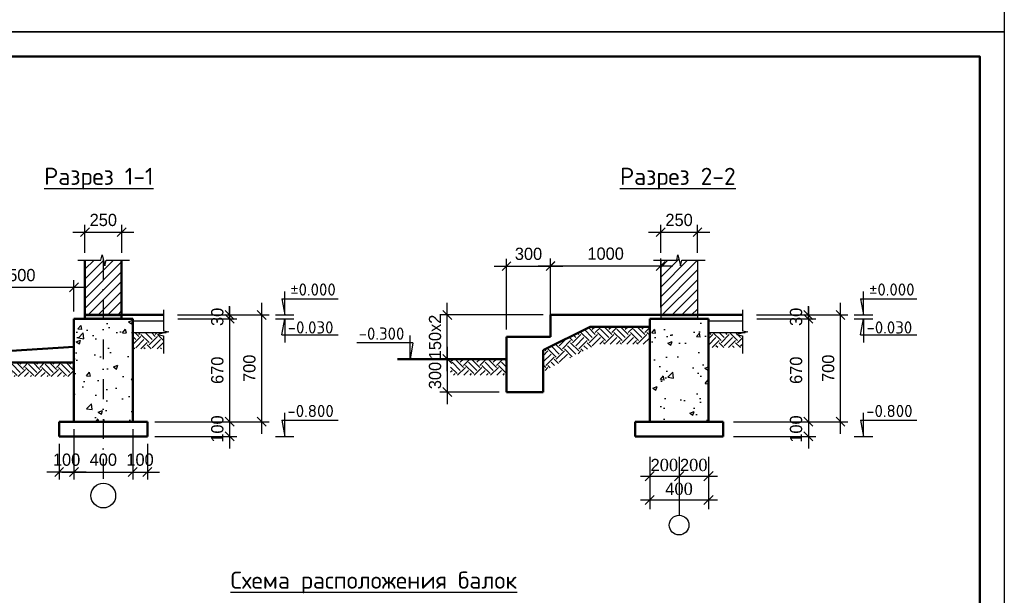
# Model space of a CAD drawing. Header units: millimetres. Extents: x 276090 to 4504742, y 101177 to 478412.
# Tile 22 of 43: x 308503 to 328610, y 208475 to 220227. Entities that reach past the tile are written whole.
import ezdxf

# ---------------------------------------------------------------- set-up
doc = ezdxf.new("R2010")
doc.units = ezdxf.units.MM
doc.header["$LTSCALE"] = 8
doc.linetypes.add('DASHDOT2', pattern=[12.7, 6.35, -3.175, 0, -3.175])
doc.styles.add('V@ler@Live', font='isocpeui.ttf', dxfattribs={"height": 250})
doc.dimstyles.new('ISO-25', dxfattribs={"dimtxt": 250, "dimasz": 250, "dimexe": 150, "dimexo": 300, "dimgap": 125, "dimtad": 1, "dimtxsty": 'Standard', "dimblk": 'OBLIQUE', "dimcen": 2.5, "dimdle": 250, "dimadec": 0, "dimazin": 0, "dimtfac": 1, "dimtmove": 0, "dimatfit": 3, "dimldrblk": 'OBLIQUE', "dimfxl": 1, "dimarcsym": 0})

# ---------------------------------------------------------------- blocks, each defined once
blk = doc.blocks.new('_Oblique')
at = {"color": 0, "linetype": 'ByBlock', "lineweight": -2}
blk.add_line((-0.5, -0.5), (0.5, 0.5), dxfattribs=at)
blk = doc.blocks.new('*D159')
at = {"color": 0, "linetype": 'ByBlock', "lineweight": -2, "ltscale": 8, "transparency": 16777216}
for p, q in [((309836, 215466), (309836, 216037)), ((310586, 215466), (310586, 216037)), ((309586, 215887), (310836, 215887))]:
    blk.add_line(p, q, dxfattribs=at)
at = {"layer": 'Defpoints', "color": 0, "linetype": 'ByBlock', "lineweight": -2, "ltscale": 8, "transparency": 16777216}
for p in [(310586, 215887), (309836, 215316), (310586, 215316)]:
    blk.add_point(p, dxfattribs=at)
at = {"color": 0, "linetype": 'ByBlock', "lineweight": -2, "ltscale": 8, "transparency": 16777216, "xscale": 180, "yscale": 180, "zscale": 180, "rotation": 180}
blk.add_blockref('_Oblique', (309836, 215887), dxfattribs=at)
at = {"color": 0, "linetype": 'ByBlock', "lineweight": -2, "ltscale": 8, "transparency": 16777216, "xscale": 180, "yscale": 180, "zscale": 180}
blk.add_blockref('_Oblique', (310586, 215887), dxfattribs=at)
at = {"color": 0, "linetype": 'ByBlock', "lineweight": -2, "ltscale": 8, "transparency": 16777216, "insert": (310211, 216137), "char_height": 250, "attachment_point": 5}
blk.add_mtext('250', dxfattribs=at)
blk = doc.blocks.new('*D160')
at = {"color": 0, "linetype": 'ByBlock', "lineweight": -2, "ltscale": 8, "transparency": 16777216}
for p, q in [((309861, 214761), (307048, 214761)), ((307298, 213551), (307298, 214911)), ((309611, 214269), (309611, 214911))]:
    blk.add_line(p, q, dxfattribs=at)
at = {"layer": 'Defpoints', "color": 0, "linetype": 'ByBlock', "lineweight": -2, "ltscale": 8, "transparency": 16777216}
for p in [(307298, 214761), (309611, 214119), (307298, 213401)]:
    blk.add_point(p, dxfattribs=at)
at = {"color": 0, "linetype": 'ByBlock', "lineweight": -2, "ltscale": 8, "transparency": 16777216, "xscale": 180, "yscale": 180, "zscale": 180, "rotation": 180}
blk.add_blockref('_Oblique', (307298, 214761), dxfattribs=at)
at = {"color": 0, "linetype": 'ByBlock', "lineweight": -2, "ltscale": 8, "transparency": 16777216, "xscale": 180, "yscale": 180, "zscale": 180}
blk.add_blockref('_Oblique', (309611, 214761), dxfattribs=at)
at = {"color": 0, "linetype": 'ByBlock', "lineweight": -2, "ltscale": 8, "transparency": 16777216, "insert": (308454, 215011), "char_height": 250, "attachment_point": 5}
blk.add_mtext('1500', dxfattribs=at)
blk = doc.blocks.new('*D161')
at = {"color": 0, "linetype": 'ByBlock', "lineweight": -2, "ltscale": 8, "transparency": 16777216}
for p, q in [((309611, 211869), (309611, 210842)), ((310811, 211869), (310811, 210842)), ((309361, 210992), (311061, 210992))]:
    blk.add_line(p, q, dxfattribs=at)
at = {"layer": 'Defpoints', "color": 0, "linetype": 'ByBlock', "lineweight": -2, "ltscale": 8, "transparency": 16777216}
for p in [(309611, 212019), (310811, 212019), (310811, 210992)]:
    blk.add_point(p, dxfattribs=at)
at = {"color": 0, "linetype": 'ByBlock', "lineweight": -2, "ltscale": 8, "transparency": 16777216, "xscale": 180, "yscale": 180, "zscale": 180, "rotation": 180}
blk.add_blockref('_Oblique', (309611, 210992), dxfattribs=at)
at = {"color": 0, "linetype": 'ByBlock', "lineweight": -2, "ltscale": 8, "transparency": 16777216, "xscale": 180, "yscale": 180, "zscale": 180}
blk.add_blockref('_Oblique', (310811, 210992), dxfattribs=at)
at = {"color": 0, "linetype": 'ByBlock', "lineweight": -2, "ltscale": 8, "transparency": 16777216, "insert": (310211, 211242), "char_height": 250, "attachment_point": 5}
blk.add_mtext('400', dxfattribs=at)
blk = doc.blocks.new('*D162')
at = {"color": 0, "linetype": 'ByBlock', "lineweight": -2, "ltscale": 8, "transparency": 16777216}
for p, q in [((309611, 211869), (309611, 210842)), ((309311, 211569), (309311, 210842)), ((309861, 210992), (309061, 210992))]:
    blk.add_line(p, q, dxfattribs=at)
at = {"layer": 'Defpoints', "color": 0, "linetype": 'ByBlock', "lineweight": -2, "ltscale": 8, "transparency": 16777216}
for p in [(309611, 212019), (309311, 211719), (309311, 210992)]:
    blk.add_point(p, dxfattribs=at)
at = {"color": 0, "linetype": 'ByBlock', "lineweight": -2, "ltscale": 8, "transparency": 16777216, "xscale": 180, "yscale": 180, "zscale": 180, "rotation": 180}
blk.add_blockref('_Oblique', (309311, 210992), dxfattribs=at)
at = {"color": 0, "linetype": 'ByBlock', "lineweight": -2, "ltscale": 8, "transparency": 16777216, "xscale": 180, "yscale": 180, "zscale": 180}
blk.add_blockref('_Oblique', (309611, 210992), dxfattribs=at)
at = {"color": 0, "linetype": 'ByBlock', "lineweight": -2, "ltscale": 8, "transparency": 16777216, "insert": (309461, 211242), "char_height": 250, "attachment_point": 5}
blk.add_mtext('100', dxfattribs=at)
blk = doc.blocks.new('*D163')
at = {"color": 0, "linetype": 'ByBlock', "lineweight": -2, "ltscale": 8, "transparency": 16777216}
for p, q in [((310811, 211869), (310811, 210842)), ((311111, 211569), (311111, 210842)), ((310561, 210992), (311361, 210992))]:
    blk.add_line(p, q, dxfattribs=at)
at = {"layer": 'Defpoints', "color": 0, "linetype": 'ByBlock', "lineweight": -2, "ltscale": 8, "transparency": 16777216}
for p in [(310811, 212019), (311111, 211719), (311111, 210992)]:
    blk.add_point(p, dxfattribs=at)
at = {"color": 0, "linetype": 'ByBlock', "lineweight": -2, "ltscale": 8, "transparency": 16777216, "xscale": 180, "yscale": 180, "zscale": 180, "rotation": 180}
blk.add_blockref('_Oblique', (310811, 210992), dxfattribs=at)
at = {"color": 0, "linetype": 'ByBlock', "lineweight": -2, "ltscale": 8, "transparency": 16777216, "xscale": 180, "yscale": 180, "zscale": 180}
blk.add_blockref('_Oblique', (311111, 210992), dxfattribs=at)
at = {"color": 0, "linetype": 'ByBlock', "lineweight": -2, "ltscale": 8, "transparency": 16777216, "insert": (310961, 211242), "char_height": 250, "attachment_point": 5}
blk.add_mtext('100', dxfattribs=at)
blk = doc.blocks.new('*D164')
at = {"color": 0, "linetype": 'ByBlock', "lineweight": -2, "ltscale": 8, "transparency": 16777216}
for p, q in [((312790, 214199), (312790, 214379)), ((311728, 214199), (312940, 214199)), ((312790, 214119), (312790, 214199)), ((311734, 214119), (312940, 214119)), ((312790, 214119), (312790, 213939))]:
    blk.add_line(p, q, dxfattribs=at)
at = {"layer": 'Defpoints', "color": 0, "linetype": 'ByBlock', "lineweight": -2, "ltscale": 8, "transparency": 16777216}
for p in [(311578, 214199), (312790, 214199), (311584, 214119)]:
    blk.add_point(p, dxfattribs=at)
at = {"color": 0, "linetype": 'ByBlock', "lineweight": -2, "ltscale": 8, "transparency": 16777216, "xscale": 180, "yscale": 180, "zscale": 180}
for p, rotation in [((312790, 214199), 270), ((312790, 214119), 90)]:
    blk.add_blockref('_Oblique', p, dxfattribs=dict(at, rotation=rotation))
at = {"color": 0, "linetype": 'ByBlock', "lineweight": -2, "ltscale": 8, "transparency": 16777216, "insert": (312540, 214159), "char_height": 250, "attachment_point": 5, "rotation": 90}
blk.add_mtext('30', dxfattribs=at)
blk = doc.blocks.new('*D165')
at = {"color": 0, "linetype": 'ByBlock', "lineweight": -2, "ltscale": 8, "transparency": 16777216}
for p, q in [((312790, 214369), (312790, 211769)), ((311734, 214119), (312940, 214119)), ((311261, 212019), (312940, 212019))]:
    blk.add_line(p, q, dxfattribs=at)
at = {"layer": 'Defpoints', "color": 0, "linetype": 'ByBlock', "lineweight": -2, "ltscale": 8, "transparency": 16777216}
for p in [(311584, 214119), (311111, 212019), (312790, 212019)]:
    blk.add_point(p, dxfattribs=at)
at = {"color": 0, "linetype": 'ByBlock', "lineweight": -2, "ltscale": 8, "transparency": 16777216, "xscale": 180, "yscale": 180, "zscale": 180}
for p, rotation in [((312790, 214119), 90), ((312790, 212019), 270)]:
    blk.add_blockref('_Oblique', p, dxfattribs=dict(at, rotation=rotation))
at = {"color": 0, "linetype": 'ByBlock', "lineweight": -2, "ltscale": 8, "transparency": 16777216, "insert": (312540, 213069), "char_height": 250, "attachment_point": 5, "rotation": 90}
blk.add_mtext('670', dxfattribs=at)
blk = doc.blocks.new('*D166')
at = {"color": 0, "linetype": 'ByBlock', "lineweight": -2, "ltscale": 8, "transparency": 16777216}
for p, q in [((312790, 212269), (312790, 211469)), ((311261, 212019), (312940, 212019)), ((311261, 211719), (312940, 211719))]:
    blk.add_line(p, q, dxfattribs=at)
at = {"layer": 'Defpoints', "color": 0, "linetype": 'ByBlock', "lineweight": -2, "ltscale": 8, "transparency": 16777216}
for p in [(311111, 212019), (311111, 211719), (312790, 211719)]:
    blk.add_point(p, dxfattribs=at)
at = {"color": 0, "linetype": 'ByBlock', "lineweight": -2, "ltscale": 8, "transparency": 16777216, "xscale": 180, "yscale": 180, "zscale": 180}
for p, rotation in [((312790, 212019), 90), ((312790, 211719), 270)]:
    blk.add_blockref('_Oblique', p, dxfattribs=dict(at, rotation=rotation))
at = {"color": 0, "linetype": 'ByBlock', "lineweight": -2, "ltscale": 8, "transparency": 16777216, "insert": (312540, 211869), "char_height": 250, "attachment_point": 5, "rotation": 90}
blk.add_mtext('100', dxfattribs=at)
blk = doc.blocks.new('*D167')
at = {"color": 0, "linetype": 'ByBlock', "lineweight": -2, "ltscale": 8, "transparency": 16777216}
for p, q in [((313445, 211769), (313445, 214449)), ((312835, 214199), (313595, 214199)), ((312835, 212019), (313595, 212019))]:
    blk.add_line(p, q, dxfattribs=at)
at = {"layer": 'Defpoints', "color": 0, "linetype": 'ByBlock', "lineweight": -2, "ltscale": 8, "transparency": 16777216}
for p in [(312685, 214199), (313445, 214199), (312685, 212019)]:
    blk.add_point(p, dxfattribs=at)
at = {"color": 0, "linetype": 'ByBlock', "lineweight": -2, "ltscale": 8, "transparency": 16777216, "xscale": 180, "yscale": 180, "zscale": 180}
for p, rotation in [((313445, 214199), 90), ((313445, 212019), 270)]:
    blk.add_blockref('_Oblique', p, dxfattribs=dict(at, rotation=rotation))
at = {"color": 0, "linetype": 'ByBlock', "lineweight": -2, "ltscale": 8, "transparency": 16777216, "insert": (313195, 213109), "char_height": 250, "attachment_point": 5, "rotation": 90}
blk.add_mtext('700', dxfattribs=at)
blk = doc.blocks.new('*D169')
at = {"color": 0, "linetype": 'ByBlock', "lineweight": -2, "ltscale": 8, "transparency": 16777216}
for p, q in [((324609, 214199), (324609, 214379)), ((323547, 214199), (324759, 214199)), ((324609, 214119), (324609, 214199)), ((323554, 214119), (324759, 214119)), ((324609, 214119), (324609, 213939))]:
    blk.add_line(p, q, dxfattribs=at)
at = {"layer": 'Defpoints', "color": 0, "linetype": 'ByBlock', "lineweight": -2, "ltscale": 8, "transparency": 16777216}
for p in [(323397, 214199), (324609, 214199), (323404, 214119)]:
    blk.add_point(p, dxfattribs=at)
at = {"color": 0, "linetype": 'ByBlock', "lineweight": -2, "ltscale": 8, "transparency": 16777216, "xscale": 180, "yscale": 180, "zscale": 180}
for p, rotation in [((324609, 214199), 270), ((324609, 214119), 90)]:
    blk.add_blockref('_Oblique', p, dxfattribs=dict(at, rotation=rotation))
at = {"color": 0, "linetype": 'ByBlock', "lineweight": -2, "ltscale": 8, "transparency": 16777216, "insert": (324359, 214159), "char_height": 250, "attachment_point": 5, "rotation": 90}
blk.add_mtext('30', dxfattribs=at)
blk = doc.blocks.new('*D170')
at = {"color": 0, "linetype": 'ByBlock', "lineweight": -2, "ltscale": 8, "transparency": 16777216}
for p, q in [((324609, 214369), (324609, 211769)), ((323554, 214119), (324759, 214119)), ((323080, 212019), (324759, 212019))]:
    blk.add_line(p, q, dxfattribs=at)
at = {"layer": 'Defpoints', "color": 0, "linetype": 'ByBlock', "lineweight": -2, "ltscale": 8, "transparency": 16777216}
for p in [(323404, 214119), (322930, 212019), (324609, 212019)]:
    blk.add_point(p, dxfattribs=at)
at = {"color": 0, "linetype": 'ByBlock', "lineweight": -2, "ltscale": 8, "transparency": 16777216, "xscale": 180, "yscale": 180, "zscale": 180}
for p, rotation in [((324609, 214119), 90), ((324609, 212019), 270)]:
    blk.add_blockref('_Oblique', p, dxfattribs=dict(at, rotation=rotation))
at = {"color": 0, "linetype": 'ByBlock', "lineweight": -2, "ltscale": 8, "transparency": 16777216, "insert": (324359, 213069), "char_height": 250, "attachment_point": 5, "rotation": 90}
blk.add_mtext('670', dxfattribs=at)
blk = doc.blocks.new('*D171')
at = {"color": 0, "linetype": 'ByBlock', "lineweight": -2, "ltscale": 8, "transparency": 16777216}
for p, q in [((324609, 212269), (324609, 211469)), ((323080, 212019), (324759, 212019)), ((323080, 211719), (324759, 211719))]:
    blk.add_line(p, q, dxfattribs=at)
at = {"layer": 'Defpoints', "color": 0, "linetype": 'ByBlock', "lineweight": -2, "ltscale": 8, "transparency": 16777216}
for p in [(322930, 212019), (322930, 211719), (324609, 211719)]:
    blk.add_point(p, dxfattribs=at)
at = {"color": 0, "linetype": 'ByBlock', "lineweight": -2, "ltscale": 8, "transparency": 16777216, "xscale": 180, "yscale": 180, "zscale": 180}
for p, rotation in [((324609, 212019), 90), ((324609, 211719), 270)]:
    blk.add_blockref('_Oblique', p, dxfattribs=dict(at, rotation=rotation))
at = {"color": 0, "linetype": 'ByBlock', "lineweight": -2, "ltscale": 8, "transparency": 16777216, "insert": (324359, 211869), "char_height": 250, "attachment_point": 5, "rotation": 90}
blk.add_mtext('100', dxfattribs=at)
blk = doc.blocks.new('*D168')
at = {"color": 0, "linetype": 'ByBlock', "lineweight": -2, "ltscale": 8, "transparency": 16777216}
for p, q in [((325265, 211769), (325265, 214449)), ((324655, 214199), (325415, 214199)), ((324655, 212019), (325415, 212019))]:
    blk.add_line(p, q, dxfattribs=at)
at = {"layer": 'Defpoints', "color": 0, "linetype": 'ByBlock', "lineweight": -2, "ltscale": 8, "transparency": 16777216}
for p in [(324505, 214199), (325265, 214199), (324505, 212019)]:
    blk.add_point(p, dxfattribs=at)
at = {"color": 0, "linetype": 'ByBlock', "lineweight": -2, "ltscale": 8, "transparency": 16777216, "xscale": 180, "yscale": 180, "zscale": 180}
for p, rotation in [((325265, 214199), 90), ((325265, 212019), 270)]:
    blk.add_blockref('_Oblique', p, dxfattribs=dict(at, rotation=rotation))
at = {"color": 0, "linetype": 'ByBlock', "lineweight": -2, "ltscale": 8, "transparency": 16777216, "insert": (325015, 213109), "char_height": 250, "attachment_point": 5, "rotation": 90}
blk.add_mtext('700', dxfattribs=at)
blk = doc.blocks.new('*D173')
at = {"color": 0, "linetype": 'ByBlock', "lineweight": -2, "ltscale": 8, "transparency": 16777216}
for p, q in [((317236, 213049), (317236, 214449)), ((319194, 214199), (317086, 214199)), ((318294, 213299), (317086, 213299))]:
    blk.add_line(p, q, dxfattribs=at)
at = {"layer": 'Defpoints', "color": 0, "linetype": 'ByBlock', "lineweight": -2, "ltscale": 8, "transparency": 16777216}
for p in [(317236, 214199), (319344, 214199), (318444, 213299)]:
    blk.add_point(p, dxfattribs=at)
at = {"color": 0, "linetype": 'ByBlock', "lineweight": -2, "ltscale": 8, "transparency": 16777216, "xscale": 180, "yscale": 180, "zscale": 180}
for p, rotation in [((317236, 214199), 90), ((317236, 213299), 270)]:
    blk.add_blockref('_Oblique', p, dxfattribs=dict(at, rotation=rotation))
at = {"color": 0, "linetype": 'ByBlock', "lineweight": -2, "ltscale": 8, "transparency": 16777216, "insert": (316986, 213749), "char_height": 250, "attachment_point": 5, "rotation": 90}
blk.add_mtext('150х2', dxfattribs=at)
blk = doc.blocks.new('*D174')
at = {"color": 0, "linetype": 'ByBlock', "lineweight": -2, "ltscale": 8, "transparency": 16777216}
for p, q in [((317236, 213549), (317236, 212374)), ((318294, 213299), (317086, 213299)), ((318294, 212624), (317086, 212624))]:
    blk.add_line(p, q, dxfattribs=at)
at = {"layer": 'Defpoints', "color": 0, "linetype": 'ByBlock', "lineweight": -2, "ltscale": 8, "transparency": 16777216}
for p in [(318444, 213299), (317236, 212624), (318444, 212624)]:
    blk.add_point(p, dxfattribs=at)
at = {"color": 0, "linetype": 'ByBlock', "lineweight": -2, "ltscale": 8, "transparency": 16777216, "xscale": 180, "yscale": 180, "zscale": 180}
for p, rotation in [((317236, 213299), 90), ((317236, 212624), 270)]:
    blk.add_blockref('_Oblique', p, dxfattribs=dict(at, rotation=rotation))
at = {"color": 0, "linetype": 'ByBlock', "lineweight": -2, "ltscale": 8, "transparency": 16777216, "insert": (316986, 212962), "char_height": 250, "attachment_point": 5, "rotation": 90}
blk.add_mtext('300', dxfattribs=at)
blk = doc.blocks.new('*D175')
at = {"color": 0, "linetype": 'ByBlock', "lineweight": -2, "ltscale": 8, "transparency": 16777216}
for p, q in [((318194, 215195), (319594, 215195)), ((318444, 213899), (318444, 215345)), ((319344, 213899), (319344, 215345))]:
    blk.add_line(p, q, dxfattribs=at)
at = {"layer": 'Defpoints', "color": 0, "linetype": 'ByBlock', "lineweight": -2, "ltscale": 8, "transparency": 16777216}
for p in [(319344, 215195), (318444, 213749), (319344, 213749)]:
    blk.add_point(p, dxfattribs=at)
at = {"color": 0, "linetype": 'ByBlock', "lineweight": -2, "ltscale": 8, "transparency": 16777216, "xscale": 180, "yscale": 180, "zscale": 180, "rotation": 180}
blk.add_blockref('_Oblique', (318444, 215195), dxfattribs=at)
at = {"color": 0, "linetype": 'ByBlock', "lineweight": -2, "ltscale": 8, "transparency": 16777216, "xscale": 180, "yscale": 180, "zscale": 180}
blk.add_blockref('_Oblique', (319344, 215195), dxfattribs=at)
at = {"color": 0, "linetype": 'ByBlock', "lineweight": -2, "ltscale": 8, "transparency": 16777216, "insert": (318894, 215445), "char_height": 250, "attachment_point": 5}
blk.add_mtext('300', dxfattribs=at)
blk = doc.blocks.new('*D176')
at = {"color": 0, "linetype": 'ByBlock', "lineweight": -2, "ltscale": 8, "transparency": 16777216}
for p, q in [((319344, 213899), (319344, 215349)), ((321594, 214349), (321594, 215349)), ((319094, 215199), (321844, 215199))]:
    blk.add_line(p, q, dxfattribs=at)
at = {"layer": 'Defpoints', "color": 0, "linetype": 'ByBlock', "lineweight": -2, "ltscale": 8, "transparency": 16777216}
for p in [(321594, 215199), (321594, 214199), (319344, 213749)]:
    blk.add_point(p, dxfattribs=at)
at = {"color": 0, "linetype": 'ByBlock', "lineweight": -2, "ltscale": 8, "transparency": 16777216, "xscale": 180, "yscale": 180, "zscale": 180, "rotation": 180}
blk.add_blockref('_Oblique', (319344, 215199), dxfattribs=at)
at = {"color": 0, "linetype": 'ByBlock', "lineweight": -2, "ltscale": 8, "transparency": 16777216, "xscale": 180, "yscale": 180, "zscale": 180}
blk.add_blockref('_Oblique', (321594, 215199), dxfattribs=at)
at = {"color": 0, "linetype": 'ByBlock', "lineweight": -2, "ltscale": 8, "transparency": 16777216, "insert": (320469, 215449), "char_height": 250, "attachment_point": 5}
blk.add_mtext('1000', dxfattribs=at)
blk = doc.blocks.new('*D177')
at = {"color": 0, "linetype": 'ByBlock', "lineweight": -2, "ltscale": 8, "transparency": 16777216}
for p, q in [((321594, 215466), (321594, 216037)), ((322344, 215466), (322344, 216037)), ((321344, 215887), (322594, 215887))]:
    blk.add_line(p, q, dxfattribs=at)
at = {"layer": 'Defpoints', "color": 0, "linetype": 'ByBlock', "lineweight": -2, "ltscale": 8, "transparency": 16777216}
for p in [(322344, 215887), (321594, 215316), (322344, 215316)]:
    blk.add_point(p, dxfattribs=at)
at = {"color": 0, "linetype": 'ByBlock', "lineweight": -2, "ltscale": 8, "transparency": 16777216, "xscale": 180, "yscale": 180, "zscale": 180, "rotation": 180}
blk.add_blockref('_Oblique', (321594, 215887), dxfattribs=at)
at = {"color": 0, "linetype": 'ByBlock', "lineweight": -2, "ltscale": 8, "transparency": 16777216, "xscale": 180, "yscale": 180, "zscale": 180}
blk.add_blockref('_Oblique', (322344, 215887), dxfattribs=at)
at = {"color": 0, "linetype": 'ByBlock', "lineweight": -2, "ltscale": 8, "transparency": 16777216, "insert": (321969, 216137), "char_height": 250, "attachment_point": 5}
blk.add_mtext('250', dxfattribs=at)

msp = doc.modelspace()

# ---------------------------------------------------------------- hatches: boundary and pattern name
at = {"ltscale": 8}
h = msp.add_hatch(dxfattribs=at)
h.set_pattern_fill('JIS_WOOD,_O', color=256, scale=200)
h.set_pattern_definition([(45, (-169307.91, -16734.2), (-100, 100), [])])
h.paths.add_polyline_path([(322343.873, 215316.238), (322024.777, 215316.238), (321998.878, 215200.682), (321944.658, 215426.253), (321920.662, 215316.238), (321593.873, 215316.238), (321593.873, 214199.045), (322343.873, 214199.045)])
h = msp.add_hatch(color=256, dxfattribs=at)
h.dxf.hatch_style = 1
h.paths.add_polyline_path([(310585.565, 214199.045), (309835.565, 214199.045), (309835.565, 214119.099), (310585.565, 214119.099)])
h = msp.add_hatch(color=256, dxfattribs=at)
h.dxf.hatch_style = 1
h.paths.add_polyline_path([(322343.873, 214199.045), (321593.873, 214199.045), (321593.873, 214119.099), (322343.873, 214119.099)])
h = msp.add_hatch(dxfattribs=at)
h.set_pattern_fill('AR-CONC,_O', color=256, scale=5)
h.set_pattern_definition([(50, (-163895.55, -17215.2), (910.9233, -79.6954), [95.25, -1047.75]), (355, (-163895.55, -17215.2), (-176.2141, 955.2832), [76.2, -838.2]), (100.451, (-163819.6, -17221.9), (734.7125, 875.5834), [80.95, -890.45]), (46.1842, (-163895.5, -16961.2), (1355.3952, -210.2116), [142.875, -1571.625]), (96.6356, (-163782.6, -16978.7), (1187.0212, 1237.1278), [121.425, -1335.675]), (351.184, (-163895.5, -16961.2), (1187.023, 1237.1256), [114.3, -1257.3]), (21, (-163768.55, -17024.7), (758.0744, -511.3276), [95.25, -1047.75]), (326, (-163768.55, -17024.7), (309.0101, 920.9398), [76.2, -838.2]), (71.4514, (-163705.4, -17067.3), (1067.0825, 409.6143), [80.95, -890.45]), (37.5, (-163895.55, -17215.23), (15.44302, 422.7752), [0, -828.04, 0, -850.9, 0, -841.375]), (7.5, (-163895.55, -17215.23), (334.0983, 500.90287), [0, -485.14, 0, -808.99, 0, -320.675]), (327.5, (-164178.76, -17215.23), (677.95298, -28.64372), [0, -317.5, 0, -990.6, 0, -1314.45]), (317.5, (-164305.76, -17215.23), (740.6459, 127.13246), [0, -412.75, 0, -657.86, 0, -933.45])])
h.paths.add_polyline_path([(310810.565, 214119.099), (309610.565, 214119.099), (309610.565, 212019.099), (310810.565, 212019.099)])
h = msp.add_hatch(dxfattribs=at)
h.set_pattern_fill('EARTH,_O', color=34, scale=37.5, angle=45)
h.set_pattern_definition([(45, (0, 0), (0, 336.7596), [238.125, -238.125]), (45, (-63.14, 63.14), (0, 336.7596), [238.125, -238.125]), (45, (-126.28, 126.28), (0, 336.7596), [238.125, -238.125]), (135, (-126.28, 168.38), (-336.7596, 0), [238.125, -238.125]), (135, (-63.14, 231.52), (-336.7596, 0), [238.125, -238.125]), (135, (0, 294.66), (-336.7596, 0), [238.125, -238.125])])
h.paths.add_polyline_path([(321368.873, 213959.045), (320154.754, 213959.045), (319193.873, 213478.604), (319193.873, 213049.055), (320296.948, 213600.592), (321368.873, 213600.592)])
h.paths.add_polyline_path([(318443.873, 213299.045), (317304.266, 213299.045), (317304.266, 212967.509), (318443.873, 212967.509)])
h.paths.add_polyline_path([(323145.467, 213798.264), (323315.126, 213839.045), (322568.873, 213839.045), (322568.873, 213532.534), (323261.022, 213532.534), (323261.022, 213772.365)])
h = msp.add_hatch(dxfattribs=at)
h.set_pattern_fill('AR-CONC,_O', color=256, scale=5)
h.set_pattern_definition([(50, (-169307.9, -16734.2), (910.9233, -79.6954), [95.25, -1047.75]), (355, (-169307.9, -16734.2), (-176.2141, 955.2832), [76.2, -838.2]), (100.451, (-169232, -16740.84), (734.7125, 875.5834), [80.95, -890.45]), (46.1842, (-169307.9, -16480.2), (1355.3952, -210.2116), [142.875, -1571.625]), (96.6356, (-169195, -16497.7), (1187.0212, 1237.1278), [121.425, -1335.675]), (351.184, (-169307.9, -16480.2), (1187.023, 1237.1256), [114.3, -1257.3]), (21, (-169180.9, -16543.7), (758.0744, -511.3276), [95.25, -1047.75]), (326, (-169180.9, -16543.7), (309.0101, 920.9398), [76.2, -838.2]), (71.4514, (-169117.7, -16586.3), (1067.0825, 409.6143), [80.95, -890.45]), (37.5, (-169307.9, -16734.2), (15.44302, 422.7752), [0, -828.04, 0, -850.9, 0, -841.375]), (7.5, (-169307.9, -16734.2), (334.0983, 500.90287), [0, -485.14, 0, -808.99, 0, -320.675]), (327.5, (-169591.12, -16734.2), (677.95298, -28.64372), [0, -317.5, 0, -990.6, 0, -1314.45]), (317.5, (-169718.1, -16734.2), (740.6459, 127.13246), [0, -412.75, 0, -657.86, 0, -933.45])])
h.paths.add_polyline_path([(322568.873, 214119.099), (321368.873, 214119.099), (321368.873, 212019.099), (322568.873, 212019.099)])
h = msp.add_hatch(dxfattribs=at)
h.set_pattern_fill('EARTH,_O', color=34, scale=37.5, angle=45)
h.set_pattern_definition([(45, (-163895.55, -17215.23), (3e-14, 336.7596), [238.125, -238.125]), (45, (-163958.7, -17152.1), (3e-14, 336.7596), [238.125, -238.125]), (45, (-164021.83, -17088.95), (3e-14, 336.7596), [238.125, -238.125]), (135, (-164021.83, -17046.85), (-336.7596, 3e-14), [238.125, -238.125]), (135, (-163958.7, -16983.7), (-336.7596, 3e-14), [238.125, -238.125]), (135, (-163895.55, -16920.57), (-336.7596, 3e-14), [238.125, -238.125])])
h.paths.add_polyline_path([(311441.481, 213772.365), (311325.926, 213798.264), (311495.585, 213839.045), (310810.565, 213839.045), (310810.565, 213505.333), (311441.481, 213505.333)])
h.paths.add_polyline_path([(309610.565, 213224.639), (307298.327, 213224.639), (307298.327, 213299.045), (306577.381, 213299.045), (306577.381, 212939.857), (309610.565, 212939.857)])

# ---------------------------------------------------------------- linework, layer by layer
at = {"lineweight": -3}
for p, q in [((328610.446, 219976.856), (286610.446, 219976.856)), ((310162.354, 215316.238), (310186.35, 215426.253)), ((310186.35, 215426.253), (310240.569, 215200.682)), ((321920.662, 215316.238), (321944.658, 215426.253)), ((321944.658, 215426.253), (321998.878, 215200.682)), ((310240.569, 215200.682), (310266.469, 215316.238)), ((321998.878, 215200.682), (322024.777, 215316.238)), ((311551.497, 213852.484), (311325.926, 213798.264)), ((311325.926, 213798.264), (311441.481, 213772.365)), ((311441.481, 213876.48), (311551.497, 213852.484)), ((323371.038, 213852.484), (323145.467, 213798.264)), ((323145.467, 213798.264), (323261.022, 213772.365)), ((323261.022, 213876.48), (323371.038, 213852.484))]:
    msp.add_line(p, q, dxfattribs=at)
at = {"ltscale": 8}
for p, q in [((309688.657, 215316.238), (310162.354, 215316.238)), ((309835.565, 215130.058), (310021.744, 215316.238)), ((309835.565, 214730.058), (310421.744, 215316.238)), ((309835.565, 214930.058), (310214.528, 215309.021)), ((309835.565, 214530.058), (310585.565, 215280.058)), ((310266.469, 215316.238), (310745.915, 215316.238)), ((321446.965, 215316.238), (321920.662, 215316.238)), ((321593.873, 215316.238), (321593.873, 214119.099)), ((322024.777, 215316.238), (322504.223, 215316.238)), ((322343.873, 215316.238), (322343.873, 214119.099)), ((309835.565, 214330.058), (310585.565, 215080.058)), ((309904.551, 214199.045), (310585.565, 214880.058)), ((310104.551, 214199.045), (310585.565, 214680.058)), ((313915.409, 214199.045), (313915.409, 214679.403)), ((325734.951, 214199.045), (325734.951, 214679.403)), ((310304.551, 214199.045), (310585.565, 214480.058)), ((313857.335, 214527.17), (315005.637, 214527.17)), ((313857.335, 214527.17), (313915.409, 214199.045)), ((325676.876, 214527.17), (326825.178, 214527.17)), ((325676.876, 214527.17), (325734.951, 214199.045)), ((310504.551, 214199.045), (310585.565, 214280.058)), ((311441.481, 214304.012), (311441.481, 213876.48)), ((313727.909, 214199.045), (314102.909, 214199.045)), ((323261.022, 214304.012), (323261.022, 213876.48)), ((325547.451, 214199.045), (325922.451, 214199.045)), ((313727.909, 214119.099), (314102.909, 214119.099)), ((313857.335, 213790.974), (313915.409, 214119.099)), ((313915.409, 214119.099), (313915.409, 213638.741)), ((325547.451, 214119.099), (325922.451, 214119.099)), ((325676.876, 213790.974), (325734.951, 214119.099)), ((325734.951, 214119.099), (325734.951, 213638.741)), ((311441.481, 213772.365), (311441.481, 213409.635)), ((313857.335, 213790.974), (315005.637, 213790.974)), ((316475.862, 213299.045), (316475.862, 213779.403)), ((323261.022, 213772.365), (323261.022, 213409.635)), ((325676.876, 213790.974), (326825.178, 213790.974)), ((316533.937, 213627.17), (315385.634, 213627.17)), ((316533.937, 213627.17), (316475.862, 213299.045)), ((313915.409, 211719.099), (313915.409, 212199.457)), ((325734.951, 211719.099), (325734.951, 212199.457)), ((313857.335, 212047.224), (315005.637, 212047.224)), ((313857.335, 212047.224), (313915.409, 211719.099)), ((325676.876, 212047.224), (326825.178, 212047.224)), ((325676.876, 212047.224), (325734.951, 211719.099)), ((313727.909, 211719.099), (314102.909, 211719.099)), ((325547.451, 211719.099), (325922.451, 211719.099)), ((321368.873, 211304.532), (321368.873, 210720.477)), ((321368.873, 211304.532), (321368.873, 210232.977)), ((321968.873, 211304.532), (321968.873, 210720.477)), ((321968.873, 211304.532), (321968.873, 210108.405)), ((322568.873, 211304.532), (322568.873, 210720.477)), ((322568.873, 211304.532), (322568.873, 210232.977)), ((321181.373, 210907.977), (322756.373, 210907.977)), ((321181.373, 210420.477), (322756.373, 210420.477))]:
    msp.add_line(p, q, dxfattribs=at)
at = {"lineweight": 50, "ltscale": 8}
for p, q in [((309835.565, 215316.238), (309835.565, 214119.099)), ((310585.565, 215316.238), (310585.565, 214119.099)), ((309835.565, 214199.045), (311441.481, 214199.045)), ((309610.565, 214119.099), (310810.565, 214119.099)), ((309610.565, 212019.099), (309610.565, 214119.099)), ((310810.565, 212019.099), (310810.565, 214119.099)), ((321368.873, 214119.099), (322568.873, 214119.099)), ((321368.873, 212019.099), (321368.873, 214119.099)), ((322568.873, 212019.099), (322568.873, 214119.099)), ((307298.327, 213400.901), (309610.565, 213547.303)), ((307298.327, 213224.639), (309610.565, 213224.639)), ((318443.873, 213299.045), (316219.334, 213299.045)), ((309310.565, 212019.099), (311110.565, 212019.099)), ((309310.565, 212019.099), (309310.565, 211719.099)), ((311110.565, 212019.099), (311110.565, 211719.099)), ((321068.873, 212019.099), (322868.873, 212019.099)), ((321368.873, 212019.099), (322568.873, 212019.099)), ((309310.565, 211719.099), (311110.565, 211719.099)), ((321068.873, 211719.099), (322868.873, 211719.099))]:
    msp.add_line(p, q, dxfattribs=at)
at = {"color": 1, "linetype": 'DASHDOT2', "lineweight": -2, "ltscale": 8}
msp.add_line((310210.565, 215325.509), (310210.565, 210763.141), dxfattribs=at)
at = {"lineweight": 30, "ltscale": 8}
for p, q in [((310810.565, 214079.045), (311441.481, 214079.045)), ((322568.873, 214079.045), (323261.022, 214079.045)), ((310810.565, 213839.045), (311495.585, 213839.045)), ((322568.873, 213839.045), (323315.126, 213839.045))]:
    msp.add_line(p, q, dxfattribs=at)
at = {"lineweight": -3}
for points in [[(286610.446, 219976.856), (286610.446, 249676.856), (328610.446, 249676.856), (328610.446, 219976.856)], [(286610.446, 190276.856), (286610.446, 219976.856), (328610.446, 219976.856), (328610.446, 190276.856)]]:
    msp.add_lwpolyline(points, close=True, dxfattribs=at)
at = {"lineweight": 50}
msp.add_lwpolyline([(328110.446, 190776.856), (288610.446, 190776.856), (288610.446, 219476.856), (328110.446, 219476.856), (328110.446, 190776.856)], dxfattribs=at)
at = {"lineweight": -3}
for centre, radius in [((310210.565, 210510.681), 252.46), ((321968.873, 209908.47), 199.935)]:
    msp.add_circle(centre, radius, dxfattribs=at)
at = {"layer": 'Defpoints', "linetype": 'ByBlock', "lineweight": 50, "ltscale": 8}
for p, q in [((321593.873, 214199.045), (319343.873, 214199.045)), ((319343.873, 214199.045), (319343.873, 213749.045)), ((321593.873, 214199.045), (323261.022, 214199.045)), ((319193.873, 213478.604), (320154.754, 213959.045)), ((321368.873, 213959.045), (320154.754, 213959.045)), ((319343.873, 213749.045), (318443.873, 213749.045)), ((318443.873, 213749.045), (318443.873, 212624.045)), ((319193.873, 212624.045), (319193.873, 213478.604)), ((319193.873, 212624.045), (318443.873, 212624.045)), ((321068.873, 212019.099), (321068.873, 211719.099)), ((322868.873, 212019.099), (322868.873, 211719.099))]:
    msp.add_line(p, q, dxfattribs=at)

# ---------------------------------------------------------------- block references
at = {"ltscale": 8, "xscale": 187.5, "yscale": 187.5, "zscale": 187.5, "rotation": 180}
for p in [(321368.873, 210907.977), (321968.873, 210907.977), (321368.873, 210420.477)]:
    msp.add_blockref('_Oblique', p, dxfattribs=at)
at = {"ltscale": 8, "xscale": 187.5, "yscale": 187.5, "zscale": 187.5}
for p in [(321968.873, 210907.977), (322568.873, 210907.977), (322568.873, 210420.477)]:
    msp.add_blockref('_Oblique', p, dxfattribs=at)

# ---------------------------------------------------------------- texts
at = {"lineweight": -3, "char_height": 350, "attachment_point": 1, "style": 'V@ler@Live'}
for s, insert, width in [('{\\fISOCPEUR|b1|i0|c204|p34;\\LРазрез \\fISOCPEUR|b1|i0|c238|p34;1-1}', (309001.45, 217203.681), 2676.77375), ('{\\fISOCPEUR|b1|i0|c204|p34;\\LРазрез 2\\fISOCPEUR|b1|i0|c238|p34;-\\fISOCPEUR|b1|i0|c204|p34;2}', (320761.706, 217203.681), 2676.77375), ('{\\fISOCPEUR|b1|i0|c204|p34;\\LСхема расположения балок}', (312808.705, 208958.633), 6999.06519)]:
    msp.add_mtext(s, dxfattribs=dict(at, insert=insert, width=width))
at = {"char_height": 250, "attachment_point": 5, "style": 'V@ler@Live'}
for s, insert in [('{\\fISOCPEUR|b0|i0|c204|p34;%%P\\fISOCPEUR|b0|i0|c238|p34;0\\fISOCPEUR|b0|i0|c204|p34;.0\\fISOCPEUR|b0|i0|c238|p34;00}', (314493.391, 214717.826)), ('{\\fISOCPEUR|b0|i0|c204|p34;%%P\\fISOCPEUR|b0|i0|c238|p34;0\\fISOCPEUR|b0|i0|c204|p34;.0\\fISOCPEUR|b0|i0|c238|p34;00}', (326312.932, 214717.826)), ('{\\fISOCPEUR|b0|i0|c204|p34;-\\fISOCPEUR|b0|i0|c238|p34;0\\fISOCPEUR|b0|i0|c204|p34;.\\fISOCPEUR|b0|i0|c238|p34;0\\fISOCPEUR|b0|i0|c204|p34;3\\fISOCPEUR|b0|i0|c238|p34;0}', (314443.748, 213943.854)), ('{\\fISOCPEUR|b0|i0|c238|p34;-0\\fISOCPEUR|b0|i0|c204|p34;.3\\fISOCPEUR|b0|i0|c238|p34;00}', (315892.22, 213817.826)), ('{\\fISOCPEUR|b0|i0|c204|p34;-\\fISOCPEUR|b0|i0|c238|p34;0\\fISOCPEUR|b0|i0|c204|p34;.\\fISOCPEUR|b0|i0|c238|p34;0\\fISOCPEUR|b0|i0|c204|p34;3\\fISOCPEUR|b0|i0|c238|p34;0}', (326263.289, 213943.854)), ('{\\fISOCPEUR|b0|i0|c238|p34;-\\fISOCPEUR|b0|i0|c204|p34;0.8\\fISOCPEUR|b0|i0|c238|p34;00}', (314443.748, 212237.881)), ('{\\fISOCPEUR|b0|i0|c238|p34;-\\fISOCPEUR|b0|i0|c204|p34;0.8\\fISOCPEUR|b0|i0|c238|p34;00}', (326263.289, 212237.881))]:
    msp.add_mtext(s, dxfattribs=dict(at, insert=insert))
at = {"char_height": 250, "attachment_point": 5}
for s, insert in [('2{\\fTimes New Roman|b0|i0|c238|p18;00}', (321668.873, 211133.865)), ('2{\\fTimes New Roman|b0|i0|c238|p18;00}', (322268.873, 211133.865)), ('4{\\fTimes New Roman|b0|i0|c238|p18;00}', (321968.873, 210646.365))]:
    msp.add_mtext(s, dxfattribs=dict(at, insert=insert))

# ---------------------------------------------------------------- dimensions: what is measured, and where the dimension line sits
at = {"linetype": 'ByBlock', "lineweight": -2, "ltscale": 8}
for base, p1, p2, text, picture, middle in [((310585.565, 215887.405), (309835.565, 215316.238), (310585.565, 215316.238), '250', '*D159', (310210.565, 216137.405)), ((322343.873, 215887.405), (321593.873, 215316.238), (322343.873, 215316.238), '250', '*D177', (321968.873, 216137.405)), ((319343.873, 215195.076), (318443.873, 213749.045), (319343.873, 213749.045), '300', '*D175', (318893.873, 215445.076)), ((321593.873, 215198.826), (319343.873, 213749.045), (321593.873, 214199.045), '1000', '*D176', (320468.873, 215448.826)), ((307298.327, 214760.783), (309610.565, 214119.099), (307298.327, 213400.901), '1500', '*D160', (308454.446, 215010.783)), ((310810.565, 210992.191), (309610.565, 212019.099), (310810.565, 212019.099), '400', '*D161', (310210.565, 211242.191))]:
    dim = msp.add_linear_dim(base=base, p1=p1, p2=p2, text=text, dimstyle='ISO-25', override={"dimasz": 180, "dimexo": 150, "dimdec": 0, "dimtdec": 0, "dimfxl": 1.25}, dxfattribs=at)
    dim.commit()
    dim.dimension.update_dxf_attribs({"geometry": picture, "text_midpoint": middle})
for base, p1, p2, text, override, picture, middle in [((312789.704, 212019.099), (311584.02, 214119.099), (311110.565, 212019.099), '670', {"dimasz": 180, "dimexo": 150, "dimdec": 0, "dimtdec": 0, "dimtmove": 1, "dimfxl": 1.25}, '*D165', (312539.704, 213069.099)), ((313445.015, 214199.045), (312685.157, 212019.099), (312685.157, 214199.045), '700', {"dimasz": 180, "dimexo": 150, "dimdec": 0, "dimtdec": 0, "dimfxl": 1.25}, '*D167', (313195.015, 213109.072)), ((324609.245, 212019.099), (323403.561, 214119.099), (322930.106, 212019.099), '670', {"dimasz": 180, "dimexo": 150, "dimdec": 0, "dimtdec": 0, "dimtmove": 1, "dimfxl": 1.25}, '*D170', (324359.245, 213069.099)), ((325264.556, 214199.045), (324504.698, 212019.099), (324504.698, 214199.045), '700', {"dimasz": 180, "dimexo": 150, "dimdec": 0, "dimtdec": 0, "dimfxl": 1.25}, '*D168', (325014.556, 213109.072))]:
    dim = msp.add_linear_dim(base=base, p1=p1, p2=p2, angle=90, text=text, dimstyle='ISO-25', override=override, dxfattribs=at)
    dim.commit()
    dim.dimension.update_dxf_attribs({"geometry": picture, "text_midpoint": middle})
for base, p1, p2, angle, text, override, picture, middle in [((312789.704, 214199.045), (311584.02, 214119.099), (311577.879, 214199.045), 90, '30', {"dimasz": 180, "dimexo": 150, "dimdec": 0, "dimtdec": 0, "dimfxl": 1.25}, '*D164', (312789.704, 214159.072)), ((317235.576, 214199.045), (318443.873, 213299.045), (319343.873, 214199.045), 90, '150х2', {"dimasz": 180, "dimexo": 150, "dimdec": 0, "dimtdec": 0, "dimfxl": 1.25}, '*D173', (317235.576, 213749.045)), ((324609.245, 214199.045), (323403.561, 214119.099), (323397.42, 214199.045), 90, '30', {"dimasz": 180, "dimexo": 150, "dimdec": 0, "dimtdec": 0, "dimfxl": 1.25}, '*D169', (324609.245, 214159.072)), ((317235.576, 212624.045), (318443.873, 213299.045), (318443.873, 212624.045), 90, '300', {"dimasz": 180, "dimexo": 150, "dimdec": 0, "dimtdec": 0, "dimtmove": 1, "dimfxl": 1.25}, '*D174', (317235.576, 212961.545)), ((312789.704, 211719.099), (311110.565, 212019.099), (311110.565, 211719.099), 90, '100', {"dimasz": 180, "dimexo": 150, "dimdec": 0, "dimtdec": 0, "dimtmove": 1, "dimfxl": 1.25}, '*D166', (312789.704, 211869.099)), ((324609.245, 211719.099), (322930.106, 212019.099), (322930.106, 211719.099), 90, '100', {"dimasz": 180, "dimexo": 150, "dimdec": 0, "dimtdec": 0, "dimtmove": 1, "dimfxl": 1.25}, '*D171', (324609.245, 211869.099)), ((311110.565, 210992.191), (310810.565, 212019.099), (311110.565, 211719.099), 180, '100', {"dimasz": 180, "dimexo": 150, "dimdec": 0, "dimtdec": 0, "dimtmove": 1, "dimfxl": 1.25}, '*D163', (310960.565, 210992.191))]:
    dim = msp.add_linear_dim(base=base, p1=p1, p2=p2, angle=angle, text=text, dimstyle='ISO-25', override=override, dxfattribs=at)
    dim.commit()
    dim.dimension.update_dxf_attribs({"geometry": picture, "text_midpoint": middle, "dimtype": 160})
dim = msp.add_linear_dim(base=(309310.565, 210992.191), p1=(309610.565, 212019.099), p2=(309310.565, 211719.099), text='100', dimstyle='ISO-25', override={"dimasz": 180, "dimexo": 150, "dimdec": 0, "dimtdec": 0, "dimtmove": 1, "dimfxl": 1.25}, dxfattribs=at)
dim.commit()
dim.dimension.update_dxf_attribs({"geometry": '*D162', "text_midpoint": (309460.565, 210992.191), "dimtype": 160})

doc.saveas('drawing.dxf')
